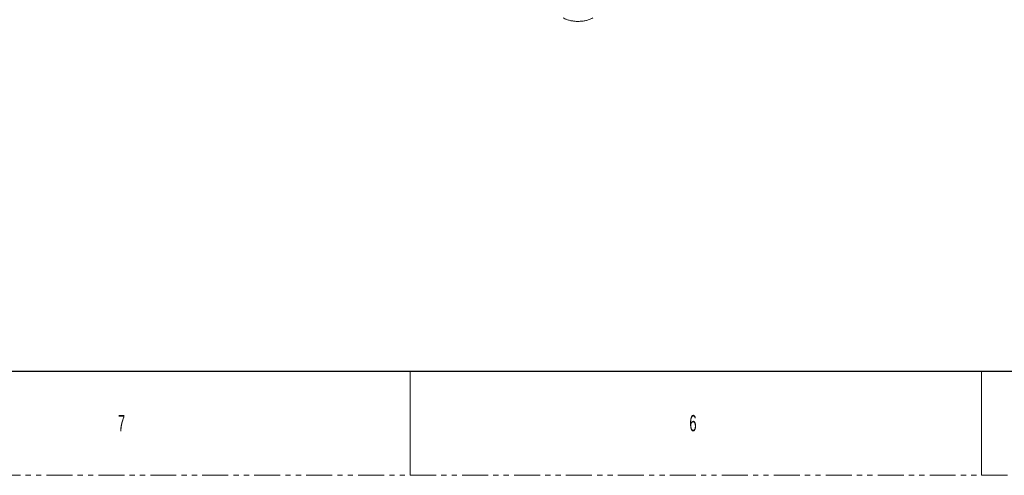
# Model space of a CAD drawing. Header units: millimetres. Extents: x 0 to 1118, y 0 to 864.
# Tile 2 of 256: x 184 to 425, y 0 to 111. Entities that reach past the tile are written whole.
import ezdxf

# ---------------------------------------------------------------- set-up
doc = ezdxf.new("R2010")
doc.units = ezdxf.units.MM
doc.linetypes.add('PHANTOM', pattern=[12.7, 6.35, -1.27, 1.27, -1.27, 1.27, -1.27])
doc.styles.add('SLDTEXTSTYLE0', font='TXT', dxfattribs={"width": 0.6})

msp = doc.modelspace()

# ---------------------------------------------------------------- linework, layer by layer
at = {"color": 7, "linetype": 'Continuous', "lineweight": 30}
msp.add_line((12.7, 25.4), (1104.9, 25.4), dxfattribs=at)
at = {"color": 7, "linetype": 'Continuous', "lineweight": 0}
for p, q in [((279.4, 25.4), (279.4, 0)), ((419.1, 25.4), (419.1, 0))]:
    msp.add_line(p, q, dxfattribs=at)
at = {"color": 7, "linetype": 'PHANTOM', "lineweight": 0}
msp.add_line((0, 0), (1117.6, 0), dxfattribs=at)
at = {"color": 7, "linetype": 'Continuous', "lineweight": 15}
msp.add_open_spline([(316.82, 111.741), (316.943, 111.675), (317.277, 111.495), (317.905, 111.253), (318.702, 111.047), (319.559, 110.921), (320.505, 110.875), (321.452, 110.931), (322.354, 111.086), (323.237, 111.33), (323.76, 111.591), (324.059, 111.741)], degree=3, knots=[0, 0, 0, 0, 0.0627054, 0.1705801, 0.2816652, 0.3894286, 0.5004169, 0.6352697, 0.7422845, 0.8524245, 1, 1, 1, 1], dxfattribs=at)

# ---------------------------------------------------------------- texts
at = {"color": 7, "linetype": 'Continuous', "lineweight": 0, "char_height": 3.969, "attachment_point": 1, "style": 'SLDTEXTSTYLE0'}
for s, insert in [('7', (207.963, 14.729)), ('6', (347.663, 14.729))]:
    msp.add_mtext(s, dxfattribs=dict(at, insert=insert))

doc.saveas('drawing.dxf')
